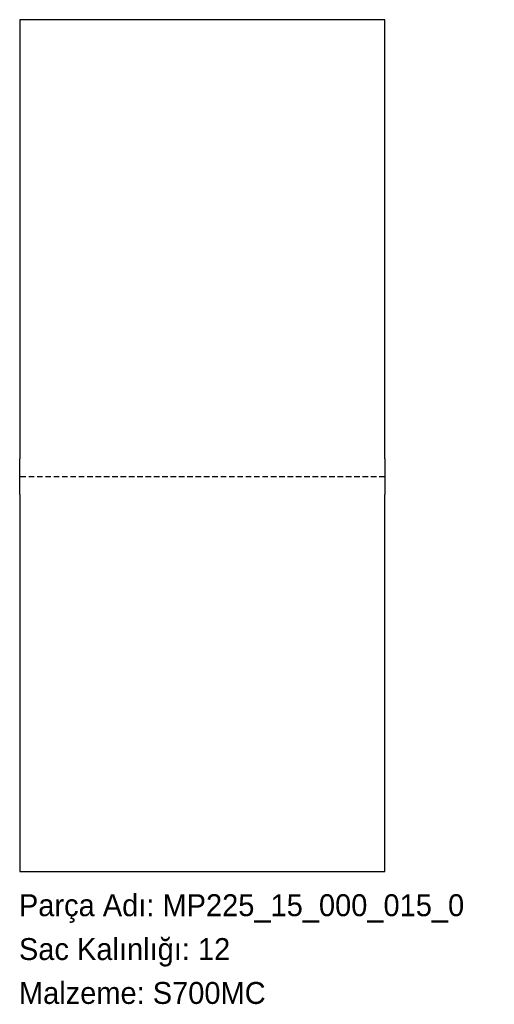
# Model space of a CAD drawing. Header units: millimetres. Extents: x 0 to 260, y -72 to 466.
import ezdxf

# ---------------------------------------------------------------- set-up
doc = ezdxf.new("R2010")
doc.units = ezdxf.units.MM
for name, pattern in [('SLD-Katı', [0]), ('SLD-Kesik', [4.572, 3.048, -1.524]), ('SLD-Sürekli', [0])]:
    doc.linetypes.add(name, pattern=pattern)
doc.layers.add('METIN', color=96, linetype='SLD-Katı')
doc.styles.add('SLDTEXTSTYLE0', font='ARIAL.TTF', dxfattribs={"width": 0.948, "bigfont": 'bigfont'})
doc.styles.add('SLDTEXTSTYLE1', font='ARIAL.TTF', dxfattribs={"width": 0.948})

msp = doc.modelspace()

# ---------------------------------------------------------------- linework, layer by layer
at = {"color": 7, "linetype": 'SLD-Sürekli', "lineweight": 25}
for p, q in [((200.4, 466.4), (0.4, 466.4)), ((0.4, 466.4), (0.4, 226.23)), ((200.4, 226.23), (200.4, 466.4)), ((0.4, 206.57), (0.4, 226.23)), ((200.4, 226.23), (200.4, 206.57)), ((0.4, 206.57), (0.4, 0.4)), ((200.4, 0.4), (200.4, 206.57)), ((0.4, 0.4), (200.4, 0.4))]:
    msp.add_line(p, q, dxfattribs=at)
at = {"color": 7, "linetype": 'SLD-Kesik'}
msp.add_line((200.4, 216.4), (0.4, 216.4), dxfattribs=at)

# ---------------------------------------------------------------- texts
at = {"layer": 'METIN', "char_height": 12, "attachment_point": 1}
for s, insert, style in [('Parça Adı: MP225_15_000_015_0', (0, -12.03), 'SLDTEXTSTYLE0'), ('Sac Kalınlığı: 12', (0, -36.03), 'SLDTEXTSTYLE0'), ('Malzeme: S700MC', (0, -60.03), 'SLDTEXTSTYLE1')]:
    msp.add_mtext(s, dxfattribs=dict(at, insert=insert, style=style))

doc.saveas('drawing.dxf')
